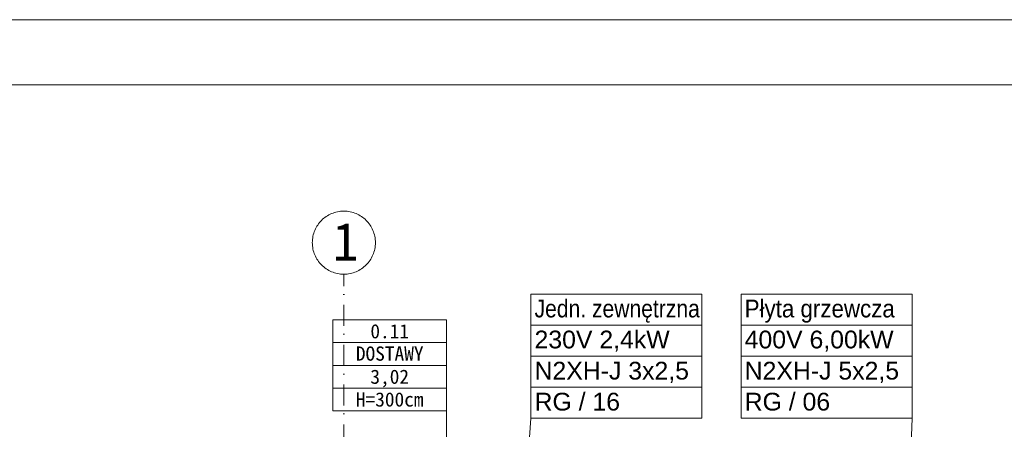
# Model space of a CAD drawing. Header units: millimetres. Extents: x 10621 to 19021, y -6486 to -3516.
# Tile 15 of 26: x 11147 to 11978, y -3862 to -3516. Entities that reach past the tile are written whole.
import ezdxf
from ezdxf.enums import TextEntityAlignment as Align

# ---------------------------------------------------------------- set-up
doc = ezdxf.new("R2010")
doc.units = ezdxf.units.MM
doc.linetypes.add('Kreski i kropki', pattern=[335.138881, 176.388884, -88.194442, 0, -70.555556])
for name, color, linetype, lineweight in [('___ROK_03', 7, 'Continuous', 20), ('_k_opis', 8, 'Continuous', 15), ('_k_osie', 8, 'Kreski i kropki', 15), ('_k_tabela', 8, 'Continuous', 15)]:
    doc.layers.add(name, color=color, linetype=linetype, lineweight=lineweight)
doc.styles.add('GENERATED_STYLE_1', font='msgothic.ttc')
doc.styles.add('GENERATED_STYLE_2', font='msgothic.ttc')
doc.styles.get("Standard").update_dxf_attribs({"font": 'arial.ttf'})

# ---------------------------------------------------------------- blocks, each defined once
blk = doc.blocks.new('metryczka_80')
at = {"layer": '_k_opis', "ltscale": 0.1}
for points in [[(-80, 0), (0, 0), (0, -64), (-80, -64)], [(-80, -16), (0, -16), (0, -48), (-80, -48)]]:
    blk.add_lwpolyline(points, close=True, dxfattribs=at)
blk.add_lwpolyline([(-80, -32), (0, -32)], dxfattribs=at)
for tag, style, flags, p in [('ATR_NR_POM', 'GENERATED_STYLE_1', 4, (-40, -13)), ('ATR_POM', 'GENERATED_STYLE_2', 4, (-40, -28.71)), ('ATR_POW', 'GENERATED_STYLE_1', 12, (-40, -45)), ('ATR_WYS', 'GENERATED_STYLE_1', 4, (-40, -61))]:
    blk.add_attdef(tag, text='', height=10, dxfattribs=dict(at, style=style, flags=flags)).set_placement(p, align=Align.CENTER)

msp = doc.modelspace()

# ---------------------------------------------------------------- linework, layer by layer
at = {"layer": '___ROK_03', "color": 7}
for points in [[(10620.68, -3515.85), (14820.68, -3515.85), (14820.68, -6485.85), (10620.68, -6485.85)], [(10810.68, -3570.85), (14765.68, -3570.85), (14765.68, -6430.85), (10810.68, -6430.85)]]:
    msp.add_lwpolyline(points, close=True, dxfattribs=at)
at = {"layer": '___ROK_03'}
for points in [[(11723.04, -3747.7), (11723.04, -3852.31), (11578.69, -3852.31), (11578.69, -3747.7)], [(11578.69, -3747.7), (11723.04, -3747.7)], [(11900.48, -3747.7), (11900.48, -3852.31), (11756.13, -3852.31), (11756.13, -3747.7)], [(11756.13, -3747.7), (11900.48, -3747.7)], [(11723.04, -3773.85), (11578.69, -3773.85)], [(11900.48, -3773.85), (11756.13, -3773.85)], [(11578.69, -3800.01), (11723.04, -3800.01)], [(11756.13, -3800.01), (11900.48, -3800.01)], [(11723.04, -3826.16), (11578.69, -3826.16)], [(11900.48, -3826.16), (11756.13, -3826.16)], [(11578.69, -3852.31), (11573.91, -3921.27)], [(11900.48, -3852.31), (11884.69, -4264.64)]]:
    msp.add_lwpolyline(points, dxfattribs=at)
at = {"layer": '_k_opis', "ltscale": 0.1}
msp.add_lwpolyline([(11507.39, -3846.19), (11507.39, -4040.47)], dxfattribs=at)
at = {"layer": '_k_osie', "ltscale": 0.1}
msp.add_lwpolyline([(11420.67, -5253.45), (11420.67, -3730.8)], dxfattribs=at)
at = {"layer": '_k_osie'}
msp.add_circle((11420.67, -3704.16), 26.64, dxfattribs=at)

# ---------------------------------------------------------------- block references
at = {"layer": '_k_tabela', "ltscale": 0.1}
ref = msp.add_blockref('metryczka_80', (11507.39, -3769.39), dxfattribs=dict(at, xscale=1.2, yscale=1.2, zscale=1.2))
ref.add_attrib('ATR_POW', '3,02', dxfattribs={"layer": '_k_opis', "ltscale": 0.1, "height": 12, "style": 'GENERATED_STYLE_1'}).set_placement((11459.39, -3823.39), align=Align.CENTER)
ref.add_attrib('ATR_NR_POM', '0.11', dxfattribs={"layer": '_k_opis', "ltscale": 0.1, "height": 12, "style": 'GENERATED_STYLE_1'}).set_placement((11459.39, -3784.99), align=Align.CENTER)
ref.add_attrib('ATR_POM', 'DOSTAWY', dxfattribs={"layer": '_k_opis', "ltscale": 0.1, "height": 12, "style": 'GENERATED_STYLE_2'}).set_placement((11459.39, -3803.85), align=Align.CENTER)
ref.add_attrib('ATR_WYS', 'H=300cm', dxfattribs={"layer": '_k_opis', "ltscale": 0.1, "height": 12, "style": 'GENERATED_STYLE_1'}).set_placement((11459.39, -3842.59), align=Align.CENTER)

# ---------------------------------------------------------------- texts
at = {"layer": '___ROK_03'}
for s, width, p in [('Jedn. zewnętrzna', 0.85, (11581.69, -3767.31)), ('Płyta grzewcza', 0.9, (11759.13, -3767.31))]:
    msp.add_text(s, height=14.9994, dxfattribs=dict(at, width=width)).set_placement(p)
for s, height, p in [('230V 2,4kW', 14.999, (11581.69, -3793.46)), ('400V 6,00kW', 14.9994, (11759.13, -3793.46)), ('N2XH-J 3x2,5', 14.9994, (11581.69, -3819.8)), ('N2XH-J 5x2,5', 14.9994, (11759.13, -3819.8)), ('RG / 16', 14.999, (11581.69, -3845.95)), ('RG / 06', 14.999, (11759.13, -3845.95))]:
    msp.add_text(s, height=height, dxfattribs=at).set_placement(p)
at = {"layer": '_k_osie', "insert": (11422.19, -3719.35), "char_height": 32, "attachment_point": 8, "style": 'GENERATED_STYLE_2'}
msp.add_mtext('1', dxfattribs=at)

doc.saveas('drawing.dxf')
